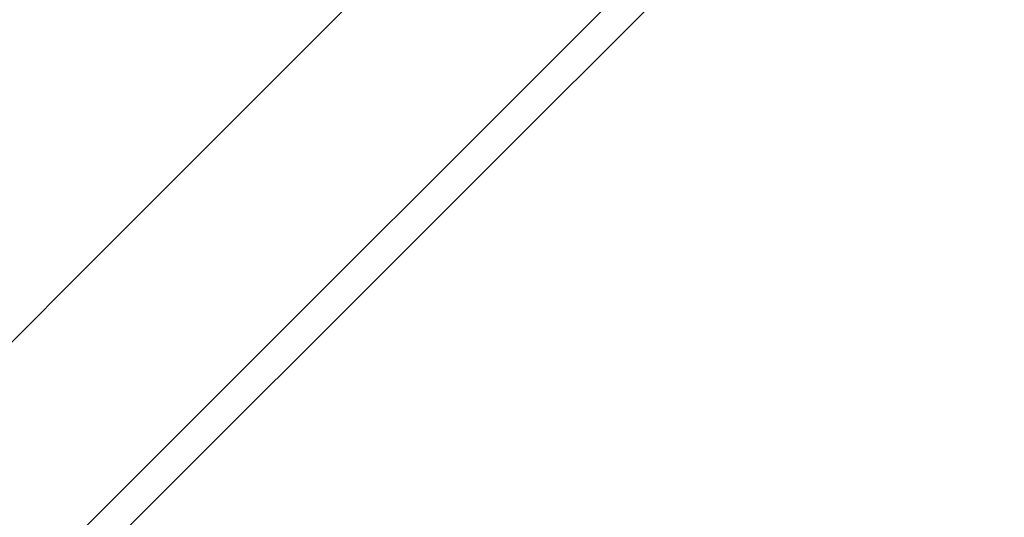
# Model space of a CAD drawing. Header units: metres. Extents: x -115250 to 1551995, y -140807 to 374743.
# Tile 90 of 205: x 115505 to 115828, y 77389 to 77552. Entities that reach past the tile are written whole.
import ezdxf

# ---------------------------------------------------------------- set-up
doc = ezdxf.new("R2010")
doc.units = ezdxf.units.M
doc.header["$LTSCALE"] = 100
doc.linetypes.add('0103aDVOJČERCHOVANÁ', pattern=[6.2, 3, -1, 0.1, -1, 0.1, -1])
doc.linetypes.add('{ Wide Dash }', pattern=[12, 4, -2, 4, -2])
for name, color, linetype, lineweight in [('010-pomocna', 30, 'Continuous', 15), ('010-tenka', 10, 'Continuous', 15), ('910-dvere', 7, 'Continuous', 15), ('910-tenka', 4, 'Continuous', 15)]:
    doc.layers.add(name, color=color, linetype=linetype, lineweight=lineweight)

msp = doc.modelspace()

# ---------------------------------------------------------------- linework, layer by layer
at = {"layer": '010-pomocna', "color": 0, "linetype": '{ Wide Dash }', "flags": 128}
for points in [[(116926.69, 73944.28), (116926.69, 74409.32, 0.414216), (111276.48, 80059.48), (109626.67, 80059.48)], [(116826.69, 73944.28), (116826.69, 74409.32, 0.414216), (111276.49, 79959.48), (109626.67, 79959.48)]]:
    msp.add_lwpolyline(points, format="xyb", dxfattribs=at)
at = {"layer": '010-tenka', "color": 0, "lineweight": 30, "flags": 128}
msp.add_lwpolyline([(115961.93, 77270.1), (115809.02, 77117.19), (115540.31, 77385.89), (115735.65, 77581.21), (115728.57, 77588.28), (115526.17, 77385.89), (115809.02, 77103.04), (115969.01, 77263.03)], dxfattribs=at)
at = {"layer": '910-dvere', "color": 0, "linetype": 'Continuous'}
msp.add_lwpolyline([(115690.48, 77635.07), (114983.38, 76927.96)], dxfattribs=at)
at = {"layer": '910-tenka', "color": 0, "linetype": '0103aDVOJČERCHOVANÁ', "flags": 128}
msp.add_lwpolyline([(117006.22, 74490.32, 0.410375), (111284.83, 80139.54), (109626.67, 80139.48)], format="xyb", dxfattribs=at)

doc.saveas('drawing.dxf')
